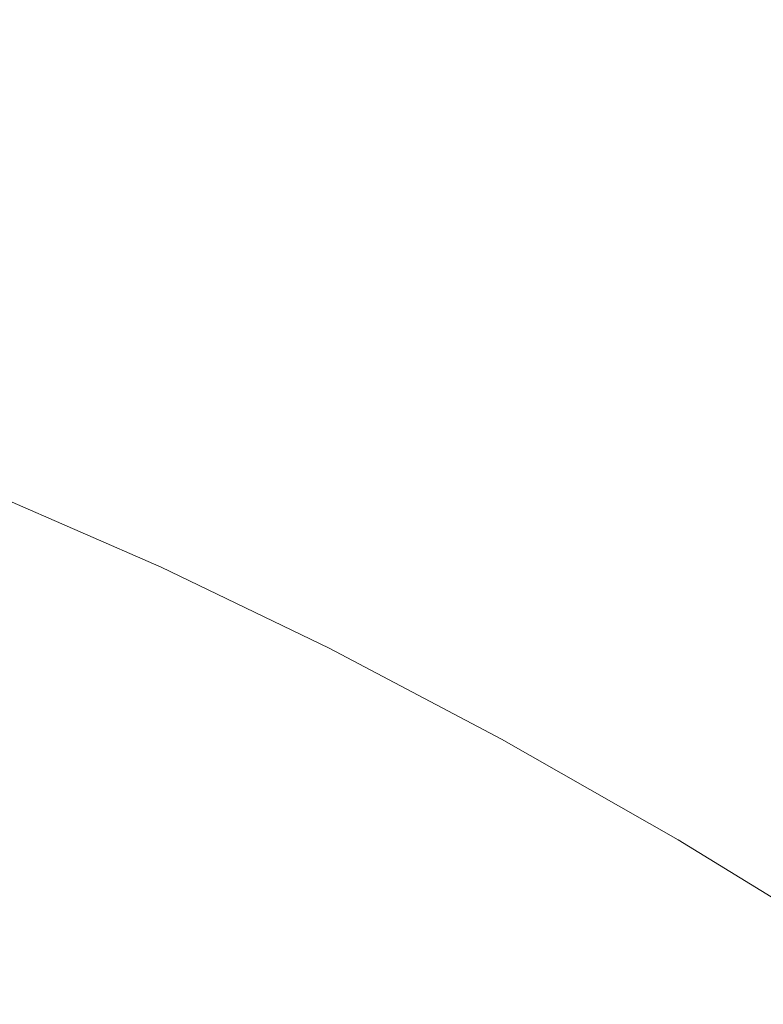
# Model space of a CAD drawing. Header units: millimetres. Extents: x 8 to 541, y 12 to 744.
# Tile 69 of 256: x 457.506 to 457.731, y 238.431 to 238.73. Entities that reach past the tile are written whole.
import ezdxf

# ---------------------------------------------------------------- set-up
doc = ezdxf.new("R2010")
doc.units = ezdxf.units.MM

msp = doc.modelspace()

# ---------------------------------------------------------------- linework, layer by layer
at = {"color": 252, "linetype": 'Continuous', "lineweight": 0, "flags": 128}
msp.add_lwpolyline([(457.0907, 238.57956), (457.09266, 238.58207), (457.11064, 238.60088), (457.13186, 238.61642), (457.15622, 238.62864), (457.18365, 238.63748), (457.21405, 238.64292), (457.24729, 238.64494), (457.28327, 238.64352), (457.32184, 238.63868), (457.36288, 238.63043), (457.40622, 238.61881), (457.45172, 238.60384), (457.4992, 238.5856), (457.54849, 238.56414), (457.59941, 238.53955), (457.65178, 238.51191), (457.70541, 238.48132), (457.76009, 238.4479)], dxfattribs=at)
at = {"color": 7, "linetype": 'Continuous', "lineweight": 30}
msp.add_open_spline([(457.71958, 239.90012), (457.71891, 239.89931), (457.70792, 239.88604), (457.68965, 239.85815), (457.66522, 239.81674), (457.64468, 239.77357), (457.62756, 239.72921), (457.61397, 239.6838), (457.60381, 239.63753), (457.59705, 239.59052), (457.59362, 239.5428), (457.59349, 239.49432), (457.59668, 239.44492), (457.60325, 239.39431), (457.61338, 239.34214), (457.62735, 239.288), (457.64544, 239.23168), (457.66784, 239.17334), (457.69438, 239.11374), (457.72451, 239.05398), (457.7575, 238.99506), (457.79278, 238.93746), (457.83, 238.88123), (457.86897, 238.8263), (457.90957, 238.77256), (457.95171, 238.71994), (457.9953, 238.6684), (458.04026, 238.61795), (458.08652, 238.56861), (458.13398, 238.52044), (458.18256, 238.47351), (458.23219, 238.4279), (458.28278, 238.3837), (458.3343, 238.34099), (458.38673, 238.29986), (458.44008, 238.26038), (458.49441, 238.22264), (458.54987, 238.18672), (458.60663, 238.15271), (458.66498, 238.12077), (458.72523, 238.09112), (458.78762, 238.06419), (458.84905, 238.04172), (458.90808, 238.02411), (458.96315, 238.01126), (459.01626, 238.00237), (459.06766, 237.99719), (459.11767, 237.99552), (459.16651, 237.99727), (459.21432, 238.00238), (459.26111, 238.01085), (459.30681, 238.02266), (459.35287, 238.03837), (459.39888, 238.05824), (459.44401, 238.08282), (459.47852, 238.10467), (459.49696, 238.11946), (459.50217, 238.12363)], degree=3, knots=[0, 0, 0, 0, 0.000991, 0.016213, 0.031365, 0.046485, 0.061617, 0.07681, 0.092123, 0.107627, 0.123409, 0.139578, 0.15627, 0.173647, 0.191894, 0.211194, 0.231663, 0.25324, 0.275575, 0.298036, 0.320135, 0.341726, 0.362821, 0.38349, 0.403814, 0.423869, 0.443719, 0.463421, 0.483026, 0.502578, 0.522121, 0.541686, 0.561313, 0.581047, 0.600936, 0.621039, 0.641423, 0.662166, 0.683362, 0.705118, 0.727538, 0.750674, 0.774412, 0.79507, 0.814602, 0.833047, 0.850571, 0.867362, 0.883583, 0.899367, 0.914818, 0.930015, 0.94502, 0.961514, 0.977747, 0.993716, 1, 1, 1, 1], dxfattribs=at)

doc.saveas('drawing.dxf')
